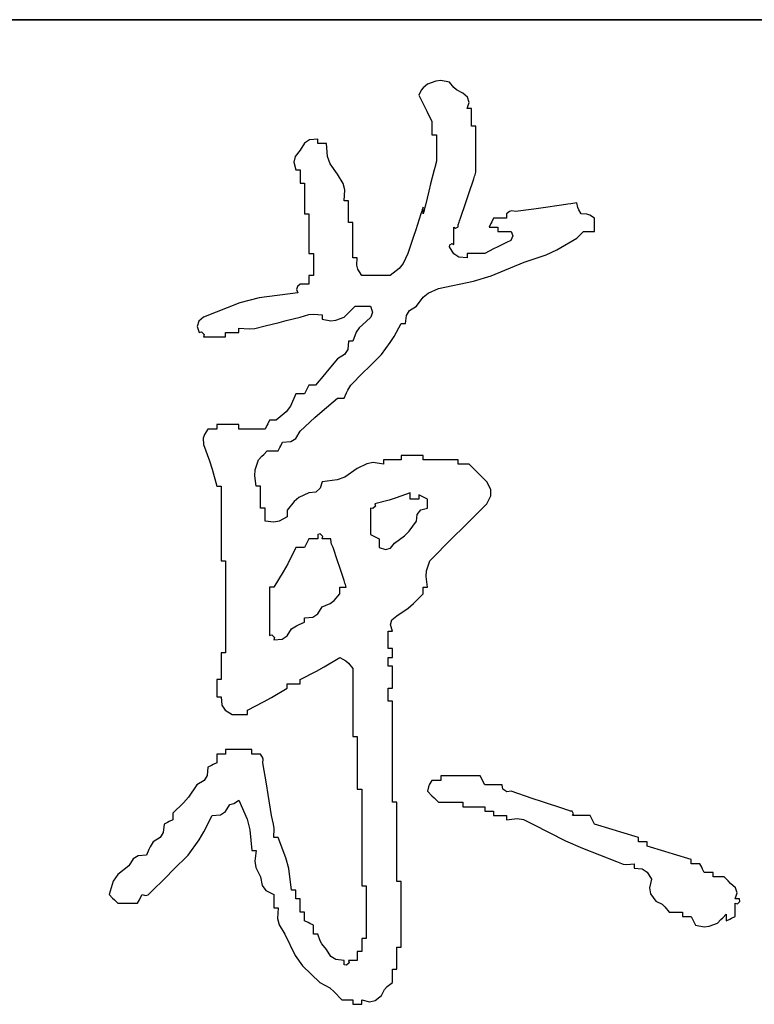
# Model space of a CAD drawing. Extents: x 797781 to 1255204, y 21234 to 1024248.
# Tile 108 of 256: x 1024069 to 1024706, y 57634 to 58489. Entities that reach past the tile are written whole.
import ezdxf

# ---------------------------------------------------------------- set-up
doc = ezdxf.new("R2010")
doc.units = 0
doc.header["$LTSCALE"] = 1000
doc.header["$MEASUREMENT"] = 0
doc.layers.add('230303生产综合楼-平面图_t8$0$图框', color=4, linetype='Continuous', lineweight=35)

# ---------------------------------------------------------------- blocks, each defined once
blk = doc.blocks.new('dianziqianminggry')
for p, q in [((0.105865, 0.082257), (0.105653, 0.082088)), ((0.106262, 0.08241), (0.105865, 0.082257)), ((0.106504, 0.082435), (0.106262, 0.08241)), ((0.106924, 0.082363), (0.106504, 0.082435)), ((0.107128, 0.082103), (0.106924, 0.082363)), ((0.10556, 0.081972), (0.105441, 0.081728)), ((0.105441, 0.081728), (0.105696, 0.08122)), ((0.105653, 0.082088), (0.10556, 0.081972)), ((0.107266, 0.081988), (0.107128, 0.082103)), ((0.107559, 0.081834), (0.107266, 0.081988)), ((0.107794, 0.081634), (0.107559, 0.081834)), ((0.105696, 0.08122), (0.105823, 0.080965)), ((0.10777, 0.081093), (0.107865, 0.081386)), ((0.107865, 0.081386), (0.107794, 0.081634)), ((0.105823, 0.080965), (0.106077, 0.080457)), ((0.107855, 0.081093), (0.10777, 0.081093)), ((0.107898, 0.081093), (0.107855, 0.081093)), ((0.107982, 0.081093), (0.107898, 0.081093)), ((0.107982, 0.080754), (0.107982, 0.081093)), ((0.107982, 0.080584), (0.107982, 0.080754)), ((0.106077, 0.080457), (0.106077, 0.080203)), ((0.107982, 0.080246), (0.107982, 0.080584)), ((0.108067, 0.080246), (0.107982, 0.080246)), ((0.108109, 0.080246), (0.108067, 0.080246)), ((0.108194, 0.080246), (0.108109, 0.080246)), ((0.108194, 0.079356), (0.108194, 0.080246)), ((0.106077, 0.080203), (0.106077, 0.080076)), ((0.106077, 0.080076), (0.106077, 0.079822)), ((0.106077, 0.079822), (0.106161, 0.079822)), ((0.106161, 0.079822), (0.106204, 0.079822)), ((0.106204, 0.079822), (0.106288, 0.079822)), ((0.106288, 0.079822), (0.106288, 0.079314)), ((0.099931, 0.079423), (0.099725, 0.079081)), ((0.100174, 0.079574), (0.099931, 0.079423)), ((0.100572, 0.07961), (0.100174, 0.079574)), ((0.100572, 0.079526), (0.100572, 0.07961)), ((0.100572, 0.079483), (0.100572, 0.079526)), ((0.100572, 0.079399), (0.100572, 0.079483)), ((0.100741, 0.079399), (0.100572, 0.079399)), ((0.100826, 0.079399), (0.100741, 0.079399)), ((0.100995, 0.079399), (0.100826, 0.079399)), ((0.101041, 0.078771), (0.100995, 0.079399)), ((0.106288, 0.079314), (0.106288, 0.07906)), ((0.108194, 0.078912), (0.108194, 0.079356)), ((0.099725, 0.079081), (0.099478, 0.078778)), ((0.106288, 0.07906), (0.106288, 0.078552)), ((0.108194, 0.078022), (0.108194, 0.078912)), ((0.099478, 0.078778), (0.099418, 0.078507)), ((0.099418, 0.078507), (0.099513, 0.078128)), ((0.101162, 0.078431), (0.101041, 0.078771)), ((0.101524, 0.077917), (0.101162, 0.078431)), ((0.106246, 0.078382), (0.106225, 0.078298)), ((0.106288, 0.078552), (0.106246, 0.078382)), ((0.099513, 0.078128), (0.099598, 0.078128)), ((0.099598, 0.078128), (0.09964, 0.078128)), ((0.09964, 0.078128), (0.099725, 0.078128)), ((0.099725, 0.078128), (0.099725, 0.077874)), ((0.099725, 0.077874), (0.099725, 0.077747)), ((0.101804, 0.077474), (0.101524, 0.077917)), ((0.106183, 0.078128), (0.106013, 0.077451)), ((0.106225, 0.078298), (0.106183, 0.078128)), ((0.10813, 0.077832), (0.108152, 0.077895)), ((0.108152, 0.077895), (0.108194, 0.078022)), ((0.099725, 0.077747), (0.099725, 0.077493)), ((0.099725, 0.077493), (0.099809, 0.077493)), ((0.099809, 0.077493), (0.099852, 0.077493)), ((0.099852, 0.077493), (0.099936, 0.077493)), ((0.099936, 0.077493), (0.099936, 0.0769)), ((0.10188, 0.077169), (0.101804, 0.077474)), ((0.106013, 0.077451), (0.105928, 0.077112)), ((0.107834, 0.076943), (0.108088, 0.077705)), ((0.108088, 0.077705), (0.10813, 0.077832)), ((0.101842, 0.076646), (0.10188, 0.077169)), ((0.105928, 0.077112), (0.105759, 0.076434)), ((0.107707, 0.076562), (0.107834, 0.076943)), ((0.099936, 0.0769), (0.099936, 0.076604)), ((0.099936, 0.076604), (0.099936, 0.076011)), ((0.101927, 0.076646), (0.101842, 0.076646)), ((0.101969, 0.076646), (0.101927, 0.076646)), ((0.102054, 0.076646), (0.101969, 0.076646)), ((0.102054, 0.076223), (0.102054, 0.076646)), ((0.105759, 0.076434), (0.105717, 0.076265)), ((0.107453, 0.075799), (0.107707, 0.076562)), ((0.112323, 0.076434), (0.111433, 0.076307)), ((0.112619, 0.076477), (0.112323, 0.076434)), ((0.112767, 0.076498), (0.112619, 0.076477)), ((0.113064, 0.07654), (0.112767, 0.076498)), ((0.113103, 0.076316), (0.113064, 0.07654)), ((0.099936, 0.076011), (0.100021, 0.076011)), ((0.100021, 0.076011), (0.100064, 0.076011)), ((0.100064, 0.076011), (0.100148, 0.076011)), ((0.100148, 0.076011), (0.100148, 0.075249)), ((0.102054, 0.076011), (0.102054, 0.076223)), ((0.102054, 0.075588), (0.102054, 0.076011)), ((0.105547, 0.076011), (0.105293, 0.075249)), ((0.10559, 0.076138), (0.105547, 0.076011)), ((0.105611, 0.076202), (0.10559, 0.076138)), ((0.105653, 0.076329), (0.105611, 0.076202)), ((0.105653, 0.076202), (0.105653, 0.076329)), ((0.105653, 0.076138), (0.105653, 0.076202)), ((0.105696, 0.07618), (0.105653, 0.076011)), ((0.105653, 0.076011), (0.105653, 0.076138)), ((0.105717, 0.076265), (0.105696, 0.07618)), ((0.109807, 0.076126), (0.109676, 0.076011)), ((0.109676, 0.076011), (0.109676, 0.075926)), ((0.10993, 0.076157), (0.109807, 0.076126)), ((0.1101, 0.076117), (0.10993, 0.076157)), ((0.110989, 0.076244), (0.1101, 0.076117)), ((0.111433, 0.076307), (0.110989, 0.076244)), ((0.113149, 0.076201), (0.113103, 0.076316)), ((0.113275, 0.076011), (0.113149, 0.076201)), ((0.113543, 0.076003), (0.113275, 0.076011)), ((0.113691, 0.075953), (0.113543, 0.076003)), ((0.102138, 0.075588), (0.102054, 0.075588)), ((0.102181, 0.075588), (0.102138, 0.075588)), ((0.102266, 0.075588), (0.102181, 0.075588)), ((0.102266, 0.07491), (0.102266, 0.075588)), ((0.107347, 0.075482), (0.107389, 0.075609)), ((0.107389, 0.075609), (0.107411, 0.075672)), ((0.107411, 0.075672), (0.107453, 0.075799)), ((0.108914, 0.075545), (0.108829, 0.075376)), ((0.108956, 0.07563), (0.108914, 0.075545)), ((0.109041, 0.075799), (0.108956, 0.07563)), ((0.109295, 0.075799), (0.109041, 0.075799)), ((0.109422, 0.075799), (0.109295, 0.075799)), ((0.109676, 0.075799), (0.109422, 0.075799)), ((0.109676, 0.075926), (0.109676, 0.075884)), ((0.109676, 0.075884), (0.109676, 0.075799)), ((0.113911, 0.075799), (0.113691, 0.075953)), ((0.113911, 0.075545), (0.113911, 0.075799)), ((0.113911, 0.075418), (0.113911, 0.075545)), ((0.100148, 0.075249), (0.100148, 0.074868)), ((0.105293, 0.075249), (0.105166, 0.074868)), ((0.107135, 0.075037), (0.107135, 0.075376)), ((0.107135, 0.075376), (0.107217, 0.075327)), ((0.107135, 0.074868), (0.107135, 0.075037)), ((0.107217, 0.075327), (0.107337, 0.075388)), ((0.107337, 0.075388), (0.107347, 0.075482)), ((0.108829, 0.075376), (0.108999, 0.075376)), ((0.108999, 0.075376), (0.109083, 0.075376)), ((0.109083, 0.075376), (0.109253, 0.075376)), ((0.109253, 0.075376), (0.109253, 0.075291)), ((0.109253, 0.075291), (0.109253, 0.075249)), ((0.109253, 0.075249), (0.109253, 0.075164)), ((0.109253, 0.075164), (0.109507, 0.075164)), ((0.109507, 0.075164), (0.109634, 0.075164)), ((0.109634, 0.075164), (0.109888, 0.075164)), ((0.109888, 0.075164), (0.109976, 0.074954)), ((0.113191, 0.074974), (0.113254, 0.075037)), ((0.113254, 0.075037), (0.113381, 0.075164)), ((0.113381, 0.075164), (0.113593, 0.075164)), ((0.113593, 0.075164), (0.113699, 0.075164)), ((0.113699, 0.075164), (0.113911, 0.075164)), ((0.113911, 0.075164), (0.113911, 0.075418)), ((0.100148, 0.074868), (0.100148, 0.074105)), ((0.102266, 0.074571), (0.102266, 0.07491)), ((0.102266, 0.073894), (0.102266, 0.074571)), ((0.105166, 0.074868), (0.104912, 0.074105)), ((0.106934, 0.074517), (0.107054, 0.074577)), ((0.107054, 0.074577), (0.107135, 0.074529)), ((0.107135, 0.074529), (0.107135, 0.074868)), ((0.109676, 0.074635), (0.109253, 0.074423)), ((0.109885, 0.074727), (0.109676, 0.074635)), ((0.109976, 0.074954), (0.109885, 0.074727)), ((0.112102, 0.074277), (0.113064, 0.074846)), ((0.113064, 0.074846), (0.113191, 0.074974)), ((0.100148, 0.074105), (0.100233, 0.074105)), ((0.100233, 0.074105), (0.100275, 0.074105)), ((0.100275, 0.074105), (0.10036, 0.074105)), ((0.10036, 0.074105), (0.10036, 0.073682)), ((0.104912, 0.074105), (0.104691, 0.07361)), ((0.106924, 0.074423), (0.106934, 0.074517)), ((0.10713, 0.074081), (0.106924, 0.074423)), ((0.107373, 0.07393), (0.10713, 0.074081)), ((0.108109, 0.074105), (0.10777, 0.074105)), ((0.10777, 0.074105), (0.10777, 0.074021)), ((0.108279, 0.074105), (0.108109, 0.074105)), ((0.108617, 0.074105), (0.108279, 0.074105)), ((0.109041, 0.074317), (0.108617, 0.074105)), ((0.109253, 0.074423), (0.109041, 0.074317)), ((0.111582, 0.074039), (0.112102, 0.074277)), ((0.10036, 0.073682), (0.10036, 0.07347)), ((0.10235, 0.073894), (0.102266, 0.073894)), ((0.102393, 0.073894), (0.10235, 0.073894)), ((0.102477, 0.073894), (0.102393, 0.073894)), ((0.102452, 0.073545), (0.102477, 0.073894)), ((0.104691, 0.07361), (0.1045, 0.073371)), ((0.10777, 0.073894), (0.107373, 0.07393)), ((0.10777, 0.074021), (0.10777, 0.073978)), ((0.10777, 0.073978), (0.10777, 0.073894)), ((0.108924, 0.073026), (0.110523, 0.073682)), ((0.110523, 0.073682), (0.111582, 0.074039)), ((0.10036, 0.07347), (0.10036, 0.073047)), ((0.102503, 0.073342), (0.102452, 0.073545)), ((0.102689, 0.073047), (0.102503, 0.073342)), ((0.1045, 0.073371), (0.104065, 0.073047)), ((0.100233, 0.073047), (0.100148, 0.073047)), ((0.100148, 0.073047), (0.100148, 0.072877)), ((0.100148, 0.072877), (0.100148, 0.072793)), ((0.100148, 0.072793), (0.100148, 0.072623)), ((0.100275, 0.073047), (0.100233, 0.073047)), ((0.10036, 0.073047), (0.100275, 0.073047)), ((0.103239, 0.073047), (0.102689, 0.073047)), ((0.103515, 0.073047), (0.103239, 0.073047)), ((0.104065, 0.073047), (0.103515, 0.073047)), ((0.106394, 0.072412), (0.108085, 0.072768)), ((0.108085, 0.072768), (0.108924, 0.073026)), ((0.099619, 0.0722), (0.097755, 0.07196)), ((0.09959, 0.072512), (0.099552, 0.072361)), ((0.099552, 0.072361), (0.099619, 0.0722)), ((0.099725, 0.072623), (0.09959, 0.072512)), ((0.099894, 0.072623), (0.099725, 0.072623)), ((0.099979, 0.072623), (0.099894, 0.072623)), ((0.100148, 0.072623), (0.099979, 0.072623)), ((0.10566, 0.071999), (0.105899, 0.072191)), ((0.105899, 0.072191), (0.106394, 0.072412)), ((0.096817, 0.07172), (0.095067, 0.071035)), ((0.097755, 0.07196), (0.096817, 0.07172)), ((0.105336, 0.071565), (0.10566, 0.071999)), ((0.101842, 0.071035), (0.102054, 0.071247)), ((0.102054, 0.071247), (0.10216, 0.071353)), ((0.10216, 0.071353), (0.102371, 0.071565)), ((0.102371, 0.071565), (0.102668, 0.071565)), ((0.102668, 0.071565), (0.102816, 0.071565)), ((0.102816, 0.071565), (0.103112, 0.071565)), ((0.103112, 0.071565), (0.103207, 0.071271)), ((0.103207, 0.071271), (0.103136, 0.071023)), ((0.104842, 0.071116), (0.104994, 0.071358)), ((0.104994, 0.071358), (0.105336, 0.071565)), ((0.094832, 0.070836), (0.094761, 0.070588)), ((0.095067, 0.071035), (0.094832, 0.070836)), ((0.098031, 0.070612), (0.098708, 0.070781)), ((0.098708, 0.070781), (0.099047, 0.070866)), ((0.099047, 0.070866), (0.099725, 0.071035)), ((0.099725, 0.071035), (0.100134, 0.071153)), ((0.100134, 0.071153), (0.100359, 0.071175)), ((0.100359, 0.071175), (0.100783, 0.071141)), ((0.100783, 0.071141), (0.100783, 0.071057)), ((0.100783, 0.071057), (0.100783, 0.071014)), ((0.100783, 0.071014), (0.100783, 0.070929)), ((0.100783, 0.070929), (0.101203, 0.070858)), ((0.101203, 0.070858), (0.101445, 0.070882)), ((0.101445, 0.070882), (0.101842, 0.071035)), ((0.102901, 0.070824), (0.102563, 0.070515)), ((0.103136, 0.071023), (0.102901, 0.070824)), ((0.104806, 0.070718), (0.104842, 0.071116)), ((0.094761, 0.070588), (0.094855, 0.070294)), ((0.094855, 0.070294), (0.094972, 0.07032)), ((0.094972, 0.07032), (0.095092, 0.0702)), ((0.096125, 0.07021), (0.096125, 0.070294)), ((0.096125, 0.070294), (0.096379, 0.070294)), ((0.096379, 0.070294), (0.096506, 0.070294)), ((0.096506, 0.070294), (0.096761, 0.070294)), ((0.096761, 0.070421), (0.096761, 0.070506)), ((0.096761, 0.070506), (0.097269, 0.070464)), ((0.096761, 0.070379), (0.096761, 0.070421)), ((0.096761, 0.070294), (0.096761, 0.070379)), ((0.097269, 0.070464), (0.097537, 0.070487)), ((0.097537, 0.070487), (0.098031, 0.070612)), ((0.102421, 0.070302), (0.102266, 0.069871)), ((0.102563, 0.070515), (0.102421, 0.070302)), ((0.104249, 0.070104), (0.104595, 0.070718)), ((0.104595, 0.070718), (0.104679, 0.070718)), ((0.104679, 0.070718), (0.104722, 0.070718)), ((0.104722, 0.070718), (0.104806, 0.070718)), ((0.095092, 0.0702), (0.095067, 0.070083)), ((0.095067, 0.070083), (0.09549, 0.070083)), ((0.09549, 0.070083), (0.095702, 0.070083)), ((0.095702, 0.070083), (0.096125, 0.070083)), ((0.096125, 0.070167), (0.096125, 0.07021)), ((0.096125, 0.070083), (0.096125, 0.070167)), ((0.102054, 0.069871), (0.102018, 0.069473)), ((0.102138, 0.069871), (0.102054, 0.069871)), ((0.102181, 0.069871), (0.102138, 0.069871)), ((0.102266, 0.069871), (0.102181, 0.069871)), ((0.103642, 0.069236), (0.104057, 0.069805)), ((0.104057, 0.069805), (0.104249, 0.070104)), ((0.102018, 0.069473), (0.101866, 0.069231)), ((0.101524, 0.069024), (0.101101, 0.068516)), ((0.101866, 0.069231), (0.101524, 0.069024)), ((0.103049, 0.068643), (0.103642, 0.069236)), ((0.101101, 0.068516), (0.100889, 0.068262)), ((0.102752, 0.068346), (0.103049, 0.068643)), ((0.100889, 0.068262), (0.100466, 0.067754)), ((0.10216, 0.067754), (0.102752, 0.068346)), ((0.100021, 0.067499), (0.099936, 0.06733)), ((0.100064, 0.067584), (0.100021, 0.067499)), ((0.100148, 0.067754), (0.100064, 0.067584)), ((0.100275, 0.067754), (0.100148, 0.067754)), ((0.100339, 0.067754), (0.100275, 0.067754)), ((0.100466, 0.067754), (0.100339, 0.067754)), ((0.101954, 0.067379), (0.102018, 0.067507)), ((0.102018, 0.067507), (0.10216, 0.067754)), ((0.099513, 0.06733), (0.099265, 0.066745)), ((0.099682, 0.06733), (0.099513, 0.06733)), ((0.099767, 0.06733), (0.099682, 0.06733)), ((0.099936, 0.06733), (0.099767, 0.06733)), ((0.100785, 0.066506), (0.101524, 0.067118)), ((0.101524, 0.067118), (0.101651, 0.067118)), ((0.101651, 0.067118), (0.101715, 0.067118)), ((0.101715, 0.067118), (0.101842, 0.067118)), ((0.101842, 0.067118), (0.101954, 0.067379)), ((0.099265, 0.066745), (0.099052, 0.066462)), ((0.100424, 0.066188), (0.100785, 0.066506)), ((0.098243, 0.06606), (0.098158, 0.06589)), ((0.09837, 0.06606), (0.098243, 0.06606)), ((0.098433, 0.06606), (0.09837, 0.06606)), ((0.09856, 0.06606), (0.098433, 0.06606)), ((0.099052, 0.066462), (0.09856, 0.06606)), ((0.099725, 0.06553), (0.100424, 0.066188)), ((0.095278, 0.065636), (0.095107, 0.06538)), ((0.095448, 0.065636), (0.095278, 0.065636)), ((0.095533, 0.065636), (0.095448, 0.065636)), ((0.095702, 0.065636), (0.095533, 0.065636)), ((0.096125, 0.065848), (0.095702, 0.065848)), ((0.095702, 0.065848), (0.095702, 0.065763)), ((0.095702, 0.065763), (0.095702, 0.065721)), ((0.095702, 0.065721), (0.095702, 0.065636)), ((0.096337, 0.065848), (0.096125, 0.065848)), ((0.096761, 0.065848), (0.096337, 0.065848)), ((0.096761, 0.065763), (0.096761, 0.065848)), ((0.096761, 0.065721), (0.096761, 0.065763)), ((0.096761, 0.065636), (0.096761, 0.065721)), ((0.097269, 0.065636), (0.096761, 0.065636)), ((0.097523, 0.065636), (0.097269, 0.065636)), ((0.098031, 0.065636), (0.097523, 0.065636)), ((0.098116, 0.065806), (0.098031, 0.065636)), ((0.098158, 0.06589), (0.098116, 0.065806)), ((0.099518, 0.065188), (0.099725, 0.06553)), ((0.095107, 0.06538), (0.095056, 0.065203)), ((0.095056, 0.065203), (0.095067, 0.064895)), ((0.099276, 0.065037), (0.099518, 0.065188)), ((0.095067, 0.064895), (0.095357, 0.064103)), ((0.097967, 0.064408), (0.098137, 0.064578)), ((0.098137, 0.064578), (0.098349, 0.064578)), ((0.098349, 0.064578), (0.098454, 0.064578)), ((0.098454, 0.064578), (0.098666, 0.064578)), ((0.098666, 0.064578), (0.098751, 0.064747)), ((0.098751, 0.064747), (0.098793, 0.064832)), ((0.098793, 0.064832), (0.098878, 0.065001)), ((0.098878, 0.065001), (0.099276, 0.065037)), ((0.095357, 0.064103), (0.095484, 0.063699)), ((0.097558, 0.063668), (0.097713, 0.064154)), ((0.097713, 0.064154), (0.097883, 0.064324)), ((0.097883, 0.064324), (0.097967, 0.064408)), ((0.104086, 0.064154), (0.103748, 0.064154)), ((0.103748, 0.064154), (0.103748, 0.064069)), ((0.104256, 0.064154), (0.104086, 0.064154)), ((0.104595, 0.064154), (0.104256, 0.064154)), ((0.105018, 0.064366), (0.104595, 0.064366)), ((0.104595, 0.064366), (0.104595, 0.064281)), ((0.104595, 0.064281), (0.104595, 0.064239)), ((0.104595, 0.064239), (0.104595, 0.064154)), ((0.10523, 0.064366), (0.105018, 0.064366)), ((0.105653, 0.064366), (0.10523, 0.064366)), ((0.105653, 0.064281), (0.105653, 0.064366)), ((0.105653, 0.064239), (0.105653, 0.064281)), ((0.105653, 0.064154), (0.105653, 0.064239)), ((0.106331, 0.064154), (0.105653, 0.064154)), ((0.106669, 0.064154), (0.106331, 0.064154)), ((0.107347, 0.064154), (0.106669, 0.064154)), ((0.107347, 0.064069), (0.107347, 0.064154)), ((0.095484, 0.063699), (0.095702, 0.062884)), ((0.097535, 0.063388), (0.097558, 0.063668)), ((0.102477, 0.063731), (0.10188, 0.063322)), ((0.102936, 0.063965), (0.102477, 0.063731)), ((0.103238, 0.064016), (0.102936, 0.063965)), ((0.103748, 0.063942), (0.103238, 0.064016)), ((0.103748, 0.064069), (0.103748, 0.064027)), ((0.103748, 0.064027), (0.103748, 0.063942)), ((0.107347, 0.064027), (0.107347, 0.064069)), ((0.107347, 0.063942), (0.107347, 0.064027)), ((0.107559, 0.063942), (0.107347, 0.063942)), ((0.107665, 0.063942), (0.107559, 0.063942)), ((0.107876, 0.063942), (0.107665, 0.063942)), ((0.108215, 0.063604), (0.107876, 0.063942)), ((0.097607, 0.062884), (0.097535, 0.063388)), ((0.101502, 0.06318), (0.100783, 0.063095)), ((0.10188, 0.063322), (0.101502, 0.06318)), ((0.108385, 0.063434), (0.108215, 0.063604)), ((0.108723, 0.063095), (0.108385, 0.063434)), ((0.095702, 0.062884), (0.095787, 0.062884)), ((0.095787, 0.062884), (0.095829, 0.062884)), ((0.095829, 0.062884), (0.095914, 0.062884)), ((0.095914, 0.062884), (0.095914, 0.061444)), ((0.097692, 0.062884), (0.097607, 0.062884)), ((0.097734, 0.062884), (0.097692, 0.062884)), ((0.097819, 0.062884), (0.097734, 0.062884)), ((0.097819, 0.06246), (0.097819, 0.062884)), ((0.100692, 0.062778), (0.100477, 0.062599)), ((0.100783, 0.063095), (0.100692, 0.062778)), ((0.108917, 0.062719), (0.108723, 0.063095)), ((0.108917, 0.062414), (0.108917, 0.062719)), ((0.097819, 0.062249), (0.097819, 0.06246)), ((0.097819, 0.061825), (0.097819, 0.062249)), ((0.09966, 0.06233), (0.099428, 0.062143)), ((0.100148, 0.062566), (0.09966, 0.06233)), ((0.100477, 0.062599), (0.100148, 0.062566)), ((0.104013, 0.062209), (0.103324, 0.062037)), ((0.104354, 0.062316), (0.104013, 0.062209)), ((0.105018, 0.062566), (0.104354, 0.062316)), ((0.105018, 0.062439), (0.105018, 0.062566)), ((0.105018, 0.062376), (0.105018, 0.062439)), ((0.105018, 0.062249), (0.105018, 0.062376)), ((0.105187, 0.062249), (0.105018, 0.062249)), ((0.105272, 0.062249), (0.105187, 0.062249)), ((0.105441, 0.062249), (0.105272, 0.062249)), ((0.105611, 0.062376), (0.105441, 0.06246)), ((0.105441, 0.06246), (0.105441, 0.062376)), ((0.105441, 0.062376), (0.105441, 0.062333)), ((0.105441, 0.062333), (0.105441, 0.062249)), ((0.105696, 0.062333), (0.105611, 0.062376)), ((0.105865, 0.062249), (0.105696, 0.062333)), ((0.105865, 0.062079), (0.105865, 0.062249)), ((0.108723, 0.062037), (0.108917, 0.062414)), ((0.097904, 0.061825), (0.097819, 0.061825)), ((0.097946, 0.061825), (0.097904, 0.061825)), ((0.098031, 0.061825), (0.097946, 0.061825)), ((0.098031, 0.061571), (0.098031, 0.061825)), ((0.099428, 0.062143), (0.09909, 0.061719)), ((0.09909, 0.061719), (0.09909, 0.061592)), ((0.103229, 0.0618), (0.103112, 0.061825)), ((0.103112, 0.061825), (0.103112, 0.061317)), ((0.10335, 0.06192), (0.103229, 0.0618)), ((0.103324, 0.062037), (0.10335, 0.06192)), ((0.105368, 0.061519), (0.105547, 0.061734)), ((0.105547, 0.061734), (0.105865, 0.061825)), ((0.105865, 0.061994), (0.105865, 0.062079)), ((0.105865, 0.061825), (0.105865, 0.061994)), ((0.107622, 0.060936), (0.108723, 0.062037)), ((0.095914, 0.061444), (0.095914, 0.060724)), ((0.098031, 0.061444), (0.098031, 0.061571)), ((0.098031, 0.06119), (0.098031, 0.061444)), ((0.09909, 0.061402), (0.098713, 0.06119)), ((0.09909, 0.061592), (0.09909, 0.061529)), ((0.09909, 0.061529), (0.09909, 0.061402)), ((0.103112, 0.061317), (0.103112, 0.061063)), ((0.105336, 0.06119), (0.105368, 0.061519)), ((0.09846, 0.061139), (0.098031, 0.06119)), ((0.098713, 0.06119), (0.09846, 0.061139)), ((0.103112, 0.061063), (0.103112, 0.060555)), ((0.104972, 0.060714), (0.105336, 0.06119)), ((0.107072, 0.060385), (0.107622, 0.060936)), ((0.095914, 0.060724), (0.095914, 0.059284)), ((0.100148, 0.060343), (0.100064, 0.060174)), ((0.100318, 0.060343), (0.100148, 0.060343)), ((0.100402, 0.060343), (0.100318, 0.060343)), ((0.100572, 0.060343), (0.100402, 0.060343)), ((0.100689, 0.06058), (0.100572, 0.060555)), ((0.100572, 0.060555), (0.100572, 0.06047)), ((0.100572, 0.06047), (0.100572, 0.060428)), ((0.100572, 0.060428), (0.100572, 0.060343)), ((0.100809, 0.06046), (0.100689, 0.06058)), ((0.100783, 0.060343), (0.100809, 0.06046)), ((0.100953, 0.060343), (0.100783, 0.060343)), ((0.101037, 0.060343), (0.100953, 0.060343)), ((0.101207, 0.060343), (0.101037, 0.060343)), ((0.101218, 0.060169), (0.101207, 0.060343)), ((0.103112, 0.060555), (0.103282, 0.06047)), ((0.103282, 0.06047), (0.103367, 0.060428)), ((0.103367, 0.060428), (0.103536, 0.060343)), ((0.103536, 0.060343), (0.103536, 0.060174)), ((0.104277, 0.060131), (0.104753, 0.060495)), ((0.104753, 0.060495), (0.104972, 0.060714)), ((0.105971, 0.059284), (0.107072, 0.060385)), ((0.099513, 0.05992), (0.099123, 0.05914)), ((0.099682, 0.05992), (0.099513, 0.05992)), ((0.099767, 0.05992), (0.099682, 0.05992)), ((0.099936, 0.05992), (0.099767, 0.05992)), ((0.100021, 0.060089), (0.099936, 0.05992)), ((0.100064, 0.060174), (0.100021, 0.060089)), ((0.101241, 0.060079), (0.101218, 0.060169)), ((0.101313, 0.05992), (0.101241, 0.060079)), ((0.101524, 0.059284), (0.101313, 0.05992)), ((0.103536, 0.060174), (0.103536, 0.060089)), ((0.103536, 0.060089), (0.103536, 0.05992)), ((0.103536, 0.05992), (0.103829, 0.059825)), ((0.103829, 0.059825), (0.104077, 0.059896)), ((0.104077, 0.059896), (0.104277, 0.060131)), ((0.095914, 0.059284), (0.095998, 0.059284)), ((0.095998, 0.059284), (0.096041, 0.059284)), ((0.096041, 0.059284), (0.096125, 0.059284)), ((0.096125, 0.059284), (0.096125, 0.057506)), ((0.099123, 0.05914), (0.09891, 0.058757)), ((0.10163, 0.058967), (0.101524, 0.059284)), ((0.101842, 0.058332), (0.10163, 0.058967)), ((0.105816, 0.058799), (0.105971, 0.059284)), ((0.09891, 0.058757), (0.098454, 0.058014)), ((0.105792, 0.058519), (0.105816, 0.058799)), ((0.105865, 0.058014), (0.105792, 0.058519)), ((0.098327, 0.058014), (0.098243, 0.058014)), ((0.098243, 0.058014), (0.098243, 0.057082)), ((0.09837, 0.058014), (0.098327, 0.058014)), ((0.098454, 0.058014), (0.09837, 0.058014)), ((0.10163, 0.057887), (0.10163, 0.058014)), ((0.10163, 0.058014), (0.101757, 0.058014)), ((0.101757, 0.058014), (0.101821, 0.058014)), ((0.101821, 0.058014), (0.101948, 0.058014)), ((0.101884, 0.058205), (0.101842, 0.058332)), ((0.101906, 0.058141), (0.101884, 0.058205)), ((0.101948, 0.058014), (0.101906, 0.058141)), ((0.105653, 0.057887), (0.105653, 0.058014)), ((0.105653, 0.058014), (0.105738, 0.058014)), ((0.105738, 0.058014), (0.10578, 0.058014)), ((0.10578, 0.058014), (0.105865, 0.058014)), ((0.096125, 0.057506), (0.096125, 0.056617)), ((0.101362, 0.057369), (0.10163, 0.057696)), ((0.10163, 0.057823), (0.10163, 0.057887)), ((0.10163, 0.057696), (0.10163, 0.057823)), ((0.105191, 0.057223), (0.105653, 0.057696)), ((0.105653, 0.057823), (0.105653, 0.057887)), ((0.105653, 0.057696), (0.105653, 0.057823)), ((0.098243, 0.057082), (0.098243, 0.056617)), ((0.100577, 0.056719), (0.100783, 0.057061)), ((0.100783, 0.057061), (0.101173, 0.057227)), ((0.101173, 0.057227), (0.101362, 0.057369)), ((0.104383, 0.056638), (0.104932, 0.057007)), ((0.104932, 0.057007), (0.105191, 0.057223)), ((0.096125, 0.056617), (0.096125, 0.054838)), ((0.098243, 0.056617), (0.098243, 0.055685)), ((0.099936, 0.056532), (0.100334, 0.056568)), ((0.099936, 0.056447), (0.099936, 0.056532)), ((0.100334, 0.056568), (0.100577, 0.056719)), ((0.104148, 0.056438), (0.104383, 0.056638)), ((0.099301, 0.056003), (0.099547, 0.056144)), ((0.099547, 0.056144), (0.099675, 0.056208)), ((0.099675, 0.056208), (0.099936, 0.05632)), ((0.099936, 0.056405), (0.099936, 0.056447)), ((0.099936, 0.05632), (0.099936, 0.056405)), ((0.104077, 0.05619), (0.104148, 0.056438)), ((0.104171, 0.055897), (0.104077, 0.05619)), ((0.098243, 0.055685), (0.09836, 0.05571)), ((0.09836, 0.05571), (0.09848, 0.05559)), ((0.09848, 0.05559), (0.098454, 0.055473)), ((0.098852, 0.055509), (0.099095, 0.055661)), ((0.099095, 0.055661), (0.099301, 0.056003)), ((0.103959, 0.055558), (0.103959, 0.055897)), ((0.103959, 0.055897), (0.104044, 0.055897)), ((0.103959, 0.055389), (0.103959, 0.055558)), ((0.104044, 0.055897), (0.104086, 0.055897)), ((0.104086, 0.055897), (0.104171, 0.055897)), ((0.098454, 0.055473), (0.098852, 0.055509)), ((0.103959, 0.05505), (0.103959, 0.055389)), ((0.095998, 0.054838), (0.095914, 0.054838)), ((0.095914, 0.054838), (0.095914, 0.05433)), ((0.096041, 0.054838), (0.095998, 0.054838)), ((0.096125, 0.054838), (0.096041, 0.054838)), ((0.100887, 0.05417), (0.10163, 0.054626)), ((0.10163, 0.054626), (0.101921, 0.054468)), ((0.104044, 0.05505), (0.103959, 0.05505)), ((0.103959, 0.054457), (0.103959, 0.054626)), ((0.103959, 0.054626), (0.104044, 0.054626)), ((0.104086, 0.05505), (0.104044, 0.05505)), ((0.104044, 0.054626), (0.104086, 0.054626)), ((0.104171, 0.05505), (0.104086, 0.05505)), ((0.104086, 0.054626), (0.104171, 0.054626)), ((0.104171, 0.05488), (0.104171, 0.05505)), ((0.104171, 0.054796), (0.104171, 0.05488)), ((0.104171, 0.054626), (0.104171, 0.054796)), ((0.095914, 0.05433), (0.095914, 0.054076)), ((0.100505, 0.053958), (0.100887, 0.05417)), ((0.101921, 0.054468), (0.102057, 0.054354)), ((0.102057, 0.054354), (0.102266, 0.054097)), ((0.103959, 0.054372), (0.103959, 0.054457)), ((0.103959, 0.054203), (0.103959, 0.054372)), ((0.104044, 0.054203), (0.103959, 0.054203)), ((0.104086, 0.054203), (0.104044, 0.054203)), ((0.104171, 0.054203), (0.104086, 0.054203)), ((0.104171, 0.053779), (0.104171, 0.054203)), ((0.095914, 0.054076), (0.095914, 0.053568)), ((0.099725, 0.053568), (0.100505, 0.053958)), ((0.102266, 0.054097), (0.102266, 0.052784)), ((0.104171, 0.053568), (0.104171, 0.053779)), ((0.095787, 0.053568), (0.095702, 0.053568)), ((0.095702, 0.053568), (0.095702, 0.053229)), ((0.095702, 0.053229), (0.095702, 0.053059)), ((0.095829, 0.053568), (0.095787, 0.053568)), ((0.095914, 0.053568), (0.095829, 0.053568)), ((0.09909, 0.053271), (0.09909, 0.053356)), ((0.09909, 0.053356), (0.099344, 0.053356)), ((0.09909, 0.053229), (0.09909, 0.053271)), ((0.09909, 0.053144), (0.09909, 0.053229)), ((0.099344, 0.053356), (0.099471, 0.053356)), ((0.099471, 0.053356), (0.099725, 0.053356)), ((0.099725, 0.053483), (0.099725, 0.053568)), ((0.099725, 0.053441), (0.099725, 0.053483)), ((0.099725, 0.053356), (0.099725, 0.053441)), ((0.104171, 0.053144), (0.104171, 0.053568)), ((0.095702, 0.053059), (0.095702, 0.052721)), ((0.095702, 0.052721), (0.095787, 0.052721)), ((0.095787, 0.052721), (0.095829, 0.052721)), ((0.095829, 0.052721), (0.095914, 0.052721)), ((0.095914, 0.052721), (0.09595, 0.052323)), ((0.098346, 0.052688), (0.09909, 0.053144)), ((0.102266, 0.052784), (0.102266, 0.052128)), ((0.103959, 0.05289), (0.103959, 0.053144)), ((0.103959, 0.053144), (0.104044, 0.053144)), ((0.103959, 0.052763), (0.103959, 0.05289)), ((0.103959, 0.052509), (0.103959, 0.052763)), ((0.104044, 0.053144), (0.104086, 0.053144)), ((0.104086, 0.053144), (0.104171, 0.053144)), ((0.09595, 0.052323), (0.096101, 0.05208)), ((0.097184, 0.052086), (0.097964, 0.052476)), ((0.097964, 0.052476), (0.098346, 0.052688)), ((0.104044, 0.052509), (0.103959, 0.052509)), ((0.104086, 0.052509), (0.104044, 0.052509)), ((0.104171, 0.052509), (0.104086, 0.052509)), ((0.104171, 0.050561), (0.104171, 0.052509)), ((0.096101, 0.05208), (0.096443, 0.051874)), ((0.096443, 0.051874), (0.096739, 0.051874)), ((0.096739, 0.051874), (0.096888, 0.051874)), ((0.096888, 0.051874), (0.097184, 0.051874)), ((0.097184, 0.052001), (0.097184, 0.052086)), ((0.097184, 0.051959), (0.097184, 0.052001)), ((0.097184, 0.051874), (0.097184, 0.051959)), ((0.102266, 0.052128), (0.102266, 0.050815)), ((0.102266, 0.050815), (0.10235, 0.050815)), ((0.10235, 0.050815), (0.102393, 0.050815)), ((0.102393, 0.050815), (0.102477, 0.050815)), ((0.102477, 0.050815), (0.102477, 0.049799)), ((0.104171, 0.049587), (0.104171, 0.050561)), ((0.095871, 0.049968), (0.095702, 0.049968)), ((0.095702, 0.049968), (0.095702, 0.049799)), ((0.095956, 0.049968), (0.095871, 0.049968)), ((0.096125, 0.049968), (0.095956, 0.049968)), ((0.096633, 0.05018), (0.096125, 0.05018)), ((0.096125, 0.05018), (0.096125, 0.050095)), ((0.096125, 0.050095), (0.096125, 0.050053)), ((0.096125, 0.050053), (0.096125, 0.049968)), ((0.096888, 0.05018), (0.096633, 0.05018)), ((0.097396, 0.05018), (0.096888, 0.05018)), ((0.097396, 0.050095), (0.097396, 0.05018)), ((0.097396, 0.050053), (0.097396, 0.050095)), ((0.097396, 0.049968), (0.097396, 0.050053)), ((0.097565, 0.049968), (0.097396, 0.049968)), ((0.09765, 0.049968), (0.097565, 0.049968)), ((0.097819, 0.049968), (0.09765, 0.049968)), ((0.097912, 0.049821), (0.097819, 0.049968)), ((0.095448, 0.049418), (0.095278, 0.049333)), ((0.095533, 0.04946), (0.095448, 0.049418)), ((0.095702, 0.049545), (0.095533, 0.04946)), ((0.095702, 0.049799), (0.095702, 0.049714)), ((0.095702, 0.049714), (0.095702, 0.049545)), ((0.097938, 0.049719), (0.097912, 0.049821)), ((0.097925, 0.049545), (0.097938, 0.049719)), ((0.098094, 0.048528), (0.097925, 0.049545)), ((0.102477, 0.049799), (0.102477, 0.049291)), ((0.104171, 0.047639), (0.104171, 0.049587)), ((0.095242, 0.048935), (0.095091, 0.048693)), ((0.095278, 0.049333), (0.095242, 0.048935)), ((0.102477, 0.049291), (0.102477, 0.048274)), ((0.107262, 0.04891), (0.1065, 0.04891)), ((0.1065, 0.04891), (0.1065, 0.048825)), ((0.107643, 0.04891), (0.107262, 0.04891)), ((0.108406, 0.04891), (0.107643, 0.04891)), ((0.10849, 0.04874), (0.108406, 0.04891)), ((0.094749, 0.048486), (0.094343, 0.04789)), ((0.095091, 0.048693), (0.094749, 0.048486)), ((0.098179, 0.04802), (0.098094, 0.048528)), ((0.10595, 0.048508), (0.105904, 0.048393)), ((0.106077, 0.048698), (0.10595, 0.048508)), ((0.106246, 0.048698), (0.106077, 0.048698)), ((0.106331, 0.048698), (0.106246, 0.048698)), ((0.1065, 0.048698), (0.106331, 0.048698)), ((0.1065, 0.048825), (0.1065, 0.048783)), ((0.1065, 0.048783), (0.1065, 0.048698)), ((0.108533, 0.048656), (0.10849, 0.04874)), ((0.108617, 0.048486), (0.108533, 0.048656)), ((0.108956, 0.048486), (0.108617, 0.048486)), ((0.109126, 0.048486), (0.108956, 0.048486)), ((0.109464, 0.048486), (0.109126, 0.048486)), ((0.109493, 0.048276), (0.109464, 0.048486)), ((0.098349, 0.047004), (0.098179, 0.04802)), ((0.102477, 0.048274), (0.102562, 0.048274)), ((0.102562, 0.048274), (0.102604, 0.048274)), ((0.102604, 0.048274), (0.102689, 0.048274)), ((0.102689, 0.048274), (0.102689, 0.046411)), ((0.105904, 0.048393), (0.105865, 0.048169)), ((0.105865, 0.048169), (0.106077, 0.047957)), ((0.106077, 0.047957), (0.106183, 0.047851)), ((0.109678, 0.048137), (0.109493, 0.048276)), ((0.109888, 0.048169), (0.109678, 0.048137)), ((0.110904, 0.04783), (0.109888, 0.048169)), ((0.094105, 0.047609), (0.093585, 0.04711)), ((0.094343, 0.04789), (0.094105, 0.047609)), ((0.09613, 0.047191), (0.096337, 0.047533)), ((0.096337, 0.047533), (0.09652, 0.047583)), ((0.09652, 0.047583), (0.096611, 0.047629)), ((0.096611, 0.047629), (0.096761, 0.047745)), ((0.096761, 0.047745), (0.097169, 0.046825)), ((0.104256, 0.047639), (0.104171, 0.047639)), ((0.104298, 0.047639), (0.104256, 0.047639)), ((0.104383, 0.047639), (0.104298, 0.047639)), ((0.104383, 0.046115), (0.104383, 0.047639)), ((0.106183, 0.047851), (0.106394, 0.047639)), ((0.106394, 0.047639), (0.10686, 0.047639)), ((0.10686, 0.047639), (0.107093, 0.047639)), ((0.107093, 0.047639), (0.107559, 0.047639)), ((0.107559, 0.047639), (0.107559, 0.047555)), ((0.107559, 0.047555), (0.107559, 0.047512)), ((0.107559, 0.047512), (0.107559, 0.047427)), ((0.111412, 0.04766), (0.110904, 0.04783)), ((0.112429, 0.047322), (0.111412, 0.04766)), ((0.093585, 0.04711), (0.093585, 0.046983)), ((0.095084, 0.046209), (0.09549, 0.047004)), ((0.09549, 0.047004), (0.095888, 0.04704)), ((0.095888, 0.04704), (0.09613, 0.047191)), ((0.098441, 0.046589), (0.098349, 0.047004)), ((0.107559, 0.047427), (0.107982, 0.047427)), ((0.107982, 0.047427), (0.108194, 0.047427)), ((0.108194, 0.047427), (0.108617, 0.047427)), ((0.108617, 0.047427), (0.108617, 0.047343)), ((0.108617, 0.047343), (0.108617, 0.0473)), ((0.108617, 0.0473), (0.108617, 0.047216)), ((0.108617, 0.047216), (0.108787, 0.047216)), ((0.108787, 0.047216), (0.108871, 0.047216)), ((0.108871, 0.047216), (0.109041, 0.047216)), ((0.109041, 0.047216), (0.109041, 0.047131)), ((0.109041, 0.047131), (0.109041, 0.047089)), ((0.109041, 0.047089), (0.109041, 0.047004)), ((0.109041, 0.047004), (0.109295, 0.047004)), ((0.109295, 0.047004), (0.109422, 0.047004)), ((0.109422, 0.047004), (0.109676, 0.047004)), ((0.109676, 0.047004), (0.109676, 0.046919)), ((0.112556, 0.047279), (0.112429, 0.047322)), ((0.112619, 0.047258), (0.112556, 0.047279)), ((0.112746, 0.047216), (0.112619, 0.047258)), ((0.11284, 0.047206), (0.112746, 0.047216)), ((0.1129, 0.047085), (0.11284, 0.047206)), ((0.112852, 0.047004), (0.1129, 0.047085)), ((0.113191, 0.047004), (0.112852, 0.047004)), ((0.11336, 0.047004), (0.113191, 0.047004)), ((0.113699, 0.047004), (0.11336, 0.047004)), ((0.113784, 0.046835), (0.113699, 0.047004)), ((0.093161, 0.046581), (0.093125, 0.046183)), ((0.093331, 0.046665), (0.093161, 0.046581)), ((0.093415, 0.046708), (0.093331, 0.046665)), ((0.093585, 0.046792), (0.093415, 0.046708)), ((0.093585, 0.046983), (0.093585, 0.046919)), ((0.093585, 0.046919), (0.093585, 0.046792)), ((0.097169, 0.046825), (0.097303, 0.046312)), ((0.098463, 0.046371), (0.098441, 0.046589)), ((0.109676, 0.046919), (0.109676, 0.046877)), ((0.109676, 0.046877), (0.109676, 0.046792)), ((0.109676, 0.046792), (0.110186, 0.046866)), ((0.110186, 0.046866), (0.110488, 0.046815)), ((0.110488, 0.046815), (0.110946, 0.046581)), ((0.110946, 0.046581), (0.112521, 0.045787)), ((0.113826, 0.04675), (0.113784, 0.046835)), ((0.113911, 0.046581), (0.113826, 0.04675)), ((0.114758, 0.046326), (0.113911, 0.046581)), ((0.093125, 0.046183), (0.092974, 0.04594)), ((0.094848, 0.045823), (0.095084, 0.046209)), ((0.097303, 0.046312), (0.097396, 0.04531)), ((0.098454, 0.045945), (0.098463, 0.046371)), ((0.102689, 0.046411), (0.102689, 0.04548)), ((0.104383, 0.045353), (0.104383, 0.046115)), ((0.115181, 0.046199), (0.114758, 0.046326)), ((0.116028, 0.045945), (0.115181, 0.046199)), ((0.092632, 0.045734), (0.09249, 0.045488)), ((0.092974, 0.04594), (0.092632, 0.045734)), ((0.094326, 0.045098), (0.094848, 0.045823)), ((0.098539, 0.045945), (0.098454, 0.045945)), ((0.098581, 0.045945), (0.098539, 0.045945)), ((0.098666, 0.045945), (0.098581, 0.045945)), ((0.099039, 0.044967), (0.098666, 0.045945)), ((0.112521, 0.045787), (0.113329, 0.045426)), ((0.116028, 0.045861), (0.116028, 0.045945)), ((0.116028, 0.045818), (0.116028, 0.045861)), ((0.116028, 0.045734), (0.116028, 0.045818)), ((0.116197, 0.045734), (0.116028, 0.045734)), ((0.116282, 0.045734), (0.116197, 0.045734)), ((0.116451, 0.045734), (0.116282, 0.045734)), ((0.116451, 0.045649), (0.116451, 0.045734)), ((0.116451, 0.045607), (0.116451, 0.045649)), ((0.116451, 0.045522), (0.116451, 0.045607)), ((0.092426, 0.04536), (0.092314, 0.045098)), ((0.09249, 0.045488), (0.092426, 0.04536)), ((0.097396, 0.04531), (0.09748, 0.04531)), ((0.09748, 0.04531), (0.097523, 0.04531)), ((0.097523, 0.04531), (0.097607, 0.04531)), ((0.097607, 0.04531), (0.097534, 0.0448)), ((0.102689, 0.04548), (0.102689, 0.043616)), ((0.104383, 0.043828), (0.104383, 0.045353)), ((0.113329, 0.045426), (0.114969, 0.044781)), ((0.117298, 0.045268), (0.116451, 0.045522)), ((0.117722, 0.045141), (0.117298, 0.045268)), ((0.118569, 0.044887), (0.117722, 0.045141)), ((0.091674, 0.044911), (0.091467, 0.044569)), ((0.091916, 0.045063), (0.091674, 0.044911)), ((0.092314, 0.045098), (0.091916, 0.045063)), ((0.093606, 0.044379), (0.094326, 0.045098)), ((0.097534, 0.0448), (0.097584, 0.044498)), ((0.09917, 0.044444), (0.099039, 0.044967)), ((0.114969, 0.044781), (0.11529, 0.044663)), ((0.11529, 0.044663), (0.115477, 0.04464)), ((0.115477, 0.04464), (0.115816, 0.044675)), ((0.115816, 0.044675), (0.115816, 0.04459)), ((0.118569, 0.044802), (0.118569, 0.044887)), ((0.118569, 0.04476), (0.118569, 0.044802)), ((0.118569, 0.044675), (0.118569, 0.04476)), ((0.118738, 0.044675), (0.118569, 0.044675)), ((0.118823, 0.044675), (0.118738, 0.044675)), ((0.118992, 0.044675), (0.118823, 0.044675)), ((0.119077, 0.044506), (0.118992, 0.044675)), ((0.090939, 0.044158), (0.090714, 0.043832)), ((0.091467, 0.044569), (0.090939, 0.044158)), ((0.093246, 0.044019), (0.093606, 0.044379)), ((0.097584, 0.044498), (0.097819, 0.04404)), ((0.099301, 0.043405), (0.09917, 0.044444)), ((0.115816, 0.04459), (0.115816, 0.044548)), ((0.115816, 0.044548), (0.115816, 0.044463)), ((0.115816, 0.044463), (0.116214, 0.044427)), ((0.116214, 0.044427), (0.116456, 0.044276)), ((0.116456, 0.044276), (0.116663, 0.043934)), ((0.119119, 0.044421), (0.119077, 0.044506)), ((0.119204, 0.044252), (0.119119, 0.044421)), ((0.119373, 0.044252), (0.119204, 0.044252)), ((0.119458, 0.044252), (0.119373, 0.044252)), ((0.119627, 0.044252), (0.119458, 0.044252)), ((0.119627, 0.044167), (0.119627, 0.044252)), ((0.119627, 0.044124), (0.119627, 0.044167)), ((0.090714, 0.043832), (0.090515, 0.043193)), ((0.092526, 0.043299), (0.093246, 0.044019)), ((0.097819, 0.04404), (0.097896, 0.043623)), ((0.104467, 0.043828), (0.104383, 0.043828)), ((0.10451, 0.043828), (0.104467, 0.043828)), ((0.104595, 0.043828), (0.10451, 0.043828)), ((0.104595, 0.042558), (0.104595, 0.043828)), ((0.116663, 0.043934), (0.116554, 0.043516)), ((0.119627, 0.04404), (0.119627, 0.044124)), ((0.119839, 0.04404), (0.119627, 0.04404)), ((0.119945, 0.04404), (0.119839, 0.04404)), ((0.120157, 0.04404), (0.119945, 0.04404)), ((0.120284, 0.043913), (0.120157, 0.04404)), ((0.120347, 0.043849), (0.120284, 0.043913)), ((0.120474, 0.043722), (0.120347, 0.043849)), ((0.120709, 0.043523), (0.120474, 0.043722)), ((0.092395, 0.043183), (0.092526, 0.043299)), ((0.097896, 0.043623), (0.098076, 0.043384)), ((0.098076, 0.043384), (0.098454, 0.043193)), ((0.099386, 0.043405), (0.099301, 0.043405)), ((0.099428, 0.043405), (0.099386, 0.043405)), ((0.099513, 0.043405), (0.099428, 0.043405)), ((0.099513, 0.043235), (0.099513, 0.043405)), ((0.099513, 0.043151), (0.099513, 0.043235)), ((0.102689, 0.043616), (0.102774, 0.043616)), ((0.102774, 0.043616), (0.102816, 0.043616)), ((0.102816, 0.043616), (0.102901, 0.043616)), ((0.102901, 0.043616), (0.102901, 0.0426)), ((0.116554, 0.043516), (0.116613, 0.043219)), ((0.116613, 0.043219), (0.116875, 0.042875)), ((0.120686, 0.042981), (0.12078, 0.043275)), ((0.12078, 0.043275), (0.120709, 0.043523)), ((0.090515, 0.043193), (0.090684, 0.043024)), ((0.090684, 0.043024), (0.090769, 0.042939)), ((0.090769, 0.042939), (0.090938, 0.042769)), ((0.090938, 0.042769), (0.091319, 0.042769)), ((0.091319, 0.042769), (0.09151, 0.042769)), ((0.09151, 0.042769), (0.091891, 0.042769)), ((0.091891, 0.042769), (0.091975, 0.042939)), ((0.091975, 0.042939), (0.092018, 0.043024)), ((0.092018, 0.043024), (0.092102, 0.043193)), ((0.092102, 0.043193), (0.092272, 0.043153)), ((0.092272, 0.043153), (0.092395, 0.043183)), ((0.098454, 0.043193), (0.098454, 0.042939)), ((0.098454, 0.042939), (0.098454, 0.042812)), ((0.098454, 0.042812), (0.098454, 0.042558)), ((0.099513, 0.042981), (0.099513, 0.043151)), ((0.099598, 0.042981), (0.099513, 0.042981)), ((0.09964, 0.042981), (0.099598, 0.042981)), ((0.099725, 0.042981), (0.09964, 0.042981)), ((0.099725, 0.042727), (0.099725, 0.042981)), ((0.099725, 0.0426), (0.099725, 0.042727)), ((0.116875, 0.042875), (0.117167, 0.042721)), ((0.120771, 0.042981), (0.120686, 0.042981)), ((0.120686, 0.042515), (0.120686, 0.042769)), ((0.120686, 0.042769), (0.120803, 0.042744)), ((0.120813, 0.042981), (0.120771, 0.042981)), ((0.120803, 0.042744), (0.120923, 0.042864)), ((0.120898, 0.042981), (0.120813, 0.042981)), ((0.120923, 0.042864), (0.120898, 0.042981)), ((0.098454, 0.042558), (0.098539, 0.042558)), ((0.098539, 0.042558), (0.098581, 0.042558)), ((0.098581, 0.042558), (0.098666, 0.042558)), ((0.098666, 0.042558), (0.098628, 0.042035)), ((0.099725, 0.042346), (0.099725, 0.0426)), ((0.099809, 0.042346), (0.099725, 0.042346)), ((0.099852, 0.042346), (0.099809, 0.042346)), ((0.099936, 0.042346), (0.099852, 0.042346)), ((0.099936, 0.042177), (0.099936, 0.042346)), ((0.102901, 0.0426), (0.102901, 0.042092)), ((0.104595, 0.041923), (0.104595, 0.042558)), ((0.117167, 0.042721), (0.117305, 0.042606)), ((0.117305, 0.042606), (0.11751, 0.042346)), ((0.11751, 0.042346), (0.117764, 0.042346)), ((0.117764, 0.042346), (0.117891, 0.042346)), ((0.117891, 0.042346), (0.118145, 0.042346)), ((0.118145, 0.042346), (0.118145, 0.042261)), ((0.118145, 0.042261), (0.118145, 0.042219)), ((0.120686, 0.042388), (0.120686, 0.042515)), ((0.120686, 0.042134), (0.120686, 0.042388)), ((0.098628, 0.042035), (0.098704, 0.04173)), ((0.099936, 0.042092), (0.099936, 0.042177)), ((0.099936, 0.041923), (0.099936, 0.042092)), ((0.100106, 0.041838), (0.099936, 0.041923)), ((0.100191, 0.041795), (0.100106, 0.041838)), ((0.10036, 0.041711), (0.100191, 0.041795)), ((0.102901, 0.042092), (0.102901, 0.041076)), ((0.104595, 0.040652), (0.104595, 0.041923)), ((0.118145, 0.042219), (0.118145, 0.042134)), ((0.118145, 0.042134), (0.118315, 0.042134)), ((0.118315, 0.042134), (0.118399, 0.042134)), ((0.118399, 0.042134), (0.118569, 0.042134)), ((0.118569, 0.042134), (0.118653, 0.041965)), ((0.118653, 0.041965), (0.118696, 0.04188)), ((0.118696, 0.04188), (0.11878, 0.041711)), ((0.119442, 0.041663), (0.119839, 0.041817)), ((0.119839, 0.041817), (0.120008, 0.041986)), ((0.120008, 0.041986), (0.120093, 0.042071)), ((0.120093, 0.042071), (0.120263, 0.04224)), ((0.120263, 0.04224), (0.120263, 0.042113)), ((0.120263, 0.042113), (0.120263, 0.04205)), ((0.120263, 0.04205), (0.120263, 0.041923)), ((0.120263, 0.041923), (0.120432, 0.042007)), ((0.120432, 0.042007), (0.120517, 0.04205)), ((0.120517, 0.04205), (0.120686, 0.042134)), ((0.098704, 0.04173), (0.098984, 0.041287)), ((0.10036, 0.041541), (0.10036, 0.041711)), ((0.10036, 0.041457), (0.10036, 0.041541)), ((0.10036, 0.041287), (0.10036, 0.041457)), ((0.11878, 0.041711), (0.1192, 0.041639)), ((0.1192, 0.041639), (0.119442, 0.041663)), ((0.098984, 0.041287), (0.099484, 0.04025)), ((0.100445, 0.041287), (0.10036, 0.041287)), ((0.100487, 0.041287), (0.100445, 0.041287)), ((0.100572, 0.041287), (0.100487, 0.041287)), ((0.100686, 0.040966), (0.100572, 0.041287)), ((0.100776, 0.040808), (0.100686, 0.040966)), ((0.102774, 0.041076), (0.102689, 0.041076)), ((0.102689, 0.041076), (0.102689, 0.040822)), ((0.102816, 0.041076), (0.102774, 0.041076)), ((0.102901, 0.041076), (0.102816, 0.041076)), ((0.100995, 0.040546), (0.100776, 0.040808)), ((0.101202, 0.040204), (0.100995, 0.040546)), ((0.102562, 0.04044), (0.102477, 0.04044)), ((0.102477, 0.04044), (0.102477, 0.040271)), ((0.102604, 0.04044), (0.102562, 0.04044)), ((0.102689, 0.04044), (0.102604, 0.04044)), ((0.102689, 0.040822), (0.102689, 0.040694)), ((0.102689, 0.040694), (0.102689, 0.04044)), ((0.104383, 0.040229), (0.104383, 0.040652)), ((0.104383, 0.040652), (0.104467, 0.040652)), ((0.104467, 0.040652), (0.10451, 0.040652)), ((0.10451, 0.040652), (0.104595, 0.040652)), ((0.099484, 0.04025), (0.099844, 0.039754)), ((0.101444, 0.040053), (0.101202, 0.040204)), ((0.101842, 0.040017), (0.101444, 0.040053)), ((0.101842, 0.039932), (0.101842, 0.040017)), ((0.101842, 0.03989), (0.101842, 0.039932)), ((0.101842, 0.039805), (0.101842, 0.03989)), ((0.102079, 0.0399), (0.101959, 0.03978)), ((0.102223, 0.040017), (0.102054, 0.040017)), ((0.102054, 0.040017), (0.102079, 0.0399)), ((0.102308, 0.040017), (0.102223, 0.040017)), ((0.102477, 0.040017), (0.102308, 0.040017)), ((0.102477, 0.040271), (0.102477, 0.040186)), ((0.102477, 0.040186), (0.102477, 0.040017)), ((0.104383, 0.040017), (0.104383, 0.040229)), ((0.104383, 0.039593), (0.104383, 0.040017)), ((0.099844, 0.039754), (0.100678, 0.038958)), ((0.101959, 0.03978), (0.101842, 0.039805)), ((0.104171, 0.039339), (0.104171, 0.039593)), ((0.104171, 0.039593), (0.104256, 0.039593)), ((0.104256, 0.039593), (0.104298, 0.039593)), ((0.104298, 0.039593), (0.104383, 0.039593)), ((0.100678, 0.038958), (0.101147, 0.038686)), ((0.103911, 0.038753), (0.104171, 0.038958)), ((0.104171, 0.039212), (0.104171, 0.039339)), ((0.104171, 0.038958), (0.104171, 0.039212)), ((0.101147, 0.038686), (0.101368, 0.038509)), ((0.101368, 0.038509), (0.101736, 0.038111)), ((0.103642, 0.038323), (0.103796, 0.038615)), ((0.103796, 0.038615), (0.103911, 0.038753)), ((0.101736, 0.038111), (0.101948, 0.038111)), ((0.101948, 0.038111), (0.102054, 0.038111)), ((0.102054, 0.038111), (0.102266, 0.038111)), ((0.102266, 0.038111), (0.102266, 0.038027)), ((0.102266, 0.038027), (0.102266, 0.037984)), ((0.102266, 0.037984), (0.102266, 0.0379)), ((0.102689, 0.038027), (0.102689, 0.038111)), ((0.102689, 0.038111), (0.103068, 0.038016)), ((0.102689, 0.037984), (0.102689, 0.038027)), ((0.102689, 0.0379), (0.102689, 0.037984)), ((0.103068, 0.038016), (0.103339, 0.038077)), ((0.103339, 0.038077), (0.103642, 0.038323)), ((0.102266, 0.0379), (0.102435, 0.0379)), ((0.102435, 0.0379), (0.10252, 0.0379)), ((0.10252, 0.0379), (0.102689, 0.0379))]:
    blk.add_line(p, q)
blk = doc.blocks.new('230303生产综合楼-平面图_t8$0$图签')
at = {"layer": '230303生产综合楼-平面图_t8$0$图框', "color": 4}
blk.add_line((-4000, 11300), (0, 11300), dxfattribs=at)
at = {"xscale": 12000, "yscale": 12000, "zscale": 12000}
blk.add_blockref('dianziqianminggry', (-2551.74, 10275.52), dxfattribs=at)

msp = doc.modelspace()

# ---------------------------------------------------------------- block references
at = {"xscale": 1.5, "yscale": 1.5, "zscale": 1.5}
msp.add_blockref('230303生产综合楼-平面图_t8$0$图签', (1026344.79, 41538.79), dxfattribs=at)

doc.saveas('drawing.dxf')
